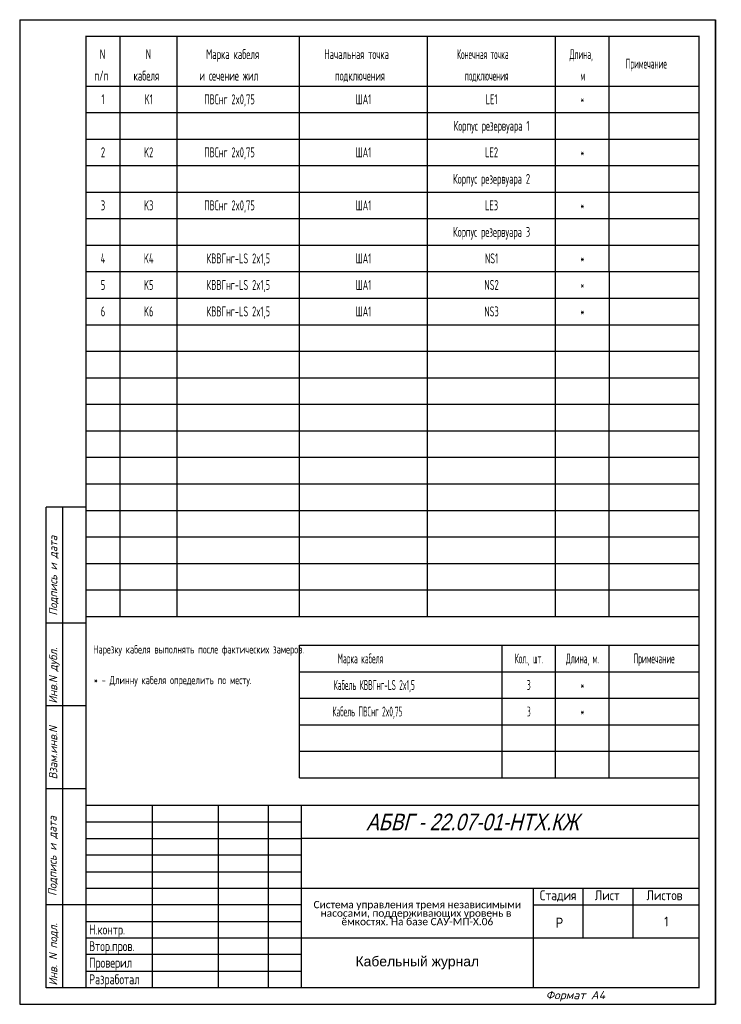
# Model space of a CAD drawing. Header units: millimetres. Extents: x 568 to 780, y 1163 to 1460.
import ezdxf
from ezdxf.enums import TextEntityAlignment as Align

# ---------------------------------------------------------------- set-up
doc = ezdxf.new("R2010")
doc.units = ezdxf.units.MM
for name, color, linetype in [('_FORMAT OSNOVNAJA', 1, 'Continuous'), ('_TABLITSA OSNOVNAJA', 3, 'Continuous'), ('_TABLITSA TONKAJA', 2, 'Continuous'), ('Текст', 7, 'Continuous'), ('Форматка', 4, 'Continuous')]:
    doc.layers.add(name, color=color, linetype=linetype)
doc.layers.add('Слой1', color=10, linetype='Continuous', lineweight=200, plot=False)
doc.styles.add('35', font='romans.shx', dxfattribs={"width": 0.7, "oblique": 15, "height": 3.5})
doc.styles.add('5', font='romans.shx', dxfattribs={"width": 0.65, "oblique": 15, "height": 5})
doc.styles.add('Arial', font='arial.ttf')
doc.styles.add('Gost_ptb', font='gost_ptb.shx', dxfattribs={"width": 0.9, "oblique": 15})
doc.styles.add('Romans8', font='romans8.shx', dxfattribs={"width": 0.8, "height": 3})

msp = doc.modelspace()

# ---------------------------------------------------------------- linework, layer by layer
for p, q in [((598.48, 1344.26), (598.48, 1384.26)), ((615.74, 1344.26), (615.74, 1384.26)), ((652.59, 1344.26), (652.59, 1384.26)), ((691.25, 1344.26), (691.25, 1384.26)), ((729.91, 1344.26), (729.91, 1384.26)), ((746.08, 1384.26), (746.08, 1344.26))]:
    msp.add_line(p, q)
at = {"color": 7, "const_width": 0.35}
msp.add_lwpolyline([(773.18, 1168.26), (588.18, 1168.26), (588.18, 1455.26), (773.18, 1455.26)], close=True, dxfattribs=at)
at = {"layer": '_FORMAT OSNOVNAJA', "color": 7}
for p, q in [((588.18, 1223.26), (588.18, 1168.26)), ((773.18, 1223.26), (588.18, 1223.26))]:
    msp.add_line(p, q, dxfattribs=at)
at = {"layer": '_TABLITSA OSNOVNAJA', "color": 7}
for p, q in [((608.18, 1223.26), (608.18, 1168.26)), ((628.18, 1168.26), (628.18, 1223.26)), ((643.18, 1223.26), (643.18, 1168.26)), ((653.18, 1168.26), (653.18, 1223.26)), ((773.18, 1213.26), (653.18, 1213.26)), ((653.18, 1198.26), (773.18, 1198.26)), ((723.18, 1198.26), (723.18, 1168.26)), ((738.18, 1183.26), (738.18, 1198.26)), ((753.18, 1198.26), (753.18, 1183.26)), ((723.18, 1193.26), (773.18, 1193.26)), ((773.18, 1183.26), (653.18, 1183.26))]:
    msp.add_line(p, q, dxfattribs=at)
at = {"layer": '_TABLITSA TONKAJA', "color": 7}
for p, q in [((588.18, 1218.26), (653.18, 1218.26)), ((588.18, 1213.26), (653.18, 1213.26)), ((653.18, 1208.26), (588.18, 1208.26)), ((653.18, 1208.26), (588.18, 1208.26)), ((588.18, 1203.26), (653.18, 1203.26)), ((588.18, 1203.26), (653.18, 1203.26)), ((588.18, 1198.26), (653.18, 1198.26)), ((588.18, 1198.26), (653.18, 1198.26)), ((653.18, 1193.26), (588.18, 1193.26)), ((653.18, 1193.26), (588.18, 1193.26)), ((588.18, 1188.26), (653.18, 1188.26)), ((588.18, 1188.26), (653.18, 1188.26)), ((653.18, 1183.26), (588.18, 1183.26)), ((653.18, 1183.26), (588.18, 1183.26)), ((653.18, 1178.26), (588.18, 1178.26)), ((653.18, 1178.26), (588.18, 1178.26)), ((588.18, 1173.26), (653.18, 1173.26)), ((588.18, 1173.26), (653.18, 1173.26))]:
    msp.add_line(p, q, dxfattribs=at)
at = {"layer": 'Слой1', "color": 7, "lineweight": -3}
for p, q in [((568.18, 1460.26), (568.18, 1163.26)), ((568.18, 1460.26), (568.18, 1163.26)), ((778.18, 1163.26), (778.18, 1460.26)), ((778.18, 1460.26), (778.18, 1163.26)), ((778.18, 1460.26), (778.18, 1163.26))]:
    msp.add_line(p, q, dxfattribs=at)
at = {"layer": 'Слой1', "color": 7, "linetype": 'ByBlock', "lineweight": -3, "ltscale": 0.4}
for p, q in [((568.18, 1460.26), (778.18, 1460.26)), ((568.18, 1163.26), (778.18, 1163.26))]:
    msp.add_line(p, q, dxfattribs=at)
at = {"layer": 'Форматка', "color": 7, "lineweight": -3}
for p, q in [((598.48, 1440.26), (598.48, 1455.26)), ((615.74, 1440.26), (615.74, 1455.26)), ((652.59, 1440.26), (652.59, 1455.26)), ((691.25, 1440.26), (691.25, 1455.26)), ((729.91, 1440.26), (729.91, 1455.26)), ((746.08, 1440.26), (746.08, 1455.26)), ((588.18, 1440.26), (773.18, 1440.26)), ((588.18, 1440.26), (773.18, 1440.26)), ((598.48, 1384.26), (598.48, 1440.26)), ((615.74, 1384.26), (615.74, 1440.26)), ((652.59, 1384.26), (652.59, 1440.26)), ((691.25, 1384.26), (691.25, 1440.26)), ((729.91, 1384.26), (729.91, 1440.26)), ((746.08, 1384.26), (746.08, 1440.26)), ((588.18, 1432.26), (773.18, 1432.26)), ((588.18, 1424.26), (773.18, 1424.26)), ((588.18, 1416.26), (773.18, 1416.26)), ((588.18, 1408.26), (773.18, 1408.26)), ((588.18, 1400.26), (773.18, 1400.26)), ((588.18, 1392.26), (773.18, 1392.26)), ((588.18, 1384.26), (729.91, 1384.26)), ((729.91, 1384.26), (773.18, 1384.26)), ((588.18, 1376.26), (773.18, 1376.26)), ((588.18, 1368.26), (773.18, 1368.26)), ((588.18, 1360.26), (773.18, 1360.26)), ((588.18, 1352.26), (773.18, 1352.26)), ((588.18, 1344.26), (773.18, 1344.26)), ((598.48, 1280.26), (598.48, 1344.26)), ((615.74, 1280.26), (615.74, 1344.26)), ((652.59, 1280.26), (652.59, 1344.26)), ((691.25, 1280.26), (691.25, 1344.26)), ((729.91, 1280.26), (729.91, 1344.26)), ((746.08, 1280.26), (746.08, 1344.26)), ((588.18, 1336.26), (773.18, 1336.26)), ((588.18, 1328.26), (729.91, 1328.26)), ((729.91, 1328.26), (773.18, 1328.26)), ((588.18, 1320.26), (773.18, 1320.26)), ((588.18, 1313.26), (576.18, 1313.26)), ((576.18, 1168.26), (576.18, 1313.26)), ((581.18, 1168.26), (581.18, 1313.26)), ((588.18, 1312.26), (773.18, 1312.26)), ((588.18, 1304.26), (773.18, 1304.26)), ((588.18, 1296.26), (773.18, 1296.26)), ((588.18, 1288.26), (729.91, 1288.26)), ((729.91, 1288.26), (773.18, 1288.26)), ((588.18, 1280.26), (729.91, 1280.26)), ((729.91, 1280.26), (773.18, 1280.26)), ((588.18, 1278.26), (576.18, 1278.26)), ((652.59, 1231.58), (652.59, 1271.58)), ((652.59, 1271.58), (773.18, 1271.58)), ((713.74, 1231.58), (713.74, 1271.58)), ((729.91, 1231.58), (729.91, 1271.58)), ((746.08, 1231.58), (746.08, 1271.58)), ((652.59, 1263.58), (773.18, 1263.58)), ((652.59, 1255.58), (773.18, 1255.58)), ((588.18, 1253.26), (576.18, 1253.26)), ((652.59, 1247.58), (773.18, 1247.58)), ((652.59, 1239.58), (773.18, 1239.58)), ((652.59, 1231.58), (773.18, 1231.58)), ((588.18, 1228.26), (576.18, 1228.26)), ((588.18, 1193.26), (576.18, 1193.26)), ((588.18, 1168.26), (576.18, 1168.26))]:
    msp.add_line(p, q, dxfattribs=at)

# ---------------------------------------------------------------- texts
at = {"color": 7, "linetype": 'Continuous', "style": '5', "width": 0.6}
msp.add_text('N', height=3, dxfattribs=at).set_placement((592.37, 1448.36))
at = {"lineweight": -3, "style": 'Arial', "oblique": 15, "width": 0.8}
msp.add_text('АБВГ - 22.07-01-НТХ.КЖ ', height=5, dxfattribs=at).set_placement((738.51, 1218.26), align=Align.MIDDLE_RIGHT)
at = {"color": 7, "style": 'Arial', "width": 0.8}
msp.add_text('Р', height=3, dxfattribs=at).set_placement((729.96, 1186.39))
at = {"char_height": 2.5, "attachment_point": 1, "style": 'Gost_ptb'}
for s, width, insert in [('{\\Q0;Нарезку кабеля выполнять после фактических замеров. }', 62.2349, (590.35, 1271.58)), ('{\\Q0;* - Длинну кабеля определить по месту.}', 62.0495, (590.54, 1262.32))]:
    msp.add_mtext_dynamic_manual_height_columns(s, width=width, gutter_width=12.5, heights=[0], dxfattribs=dict(at, insert=insert))
at = {"insert": (688.18, 1190.76), "char_height": 2.2, "width": 70, "attachment_point": 5, "line_spacing_factor": 0.7, "style": 'Arial'}
msp.add_mtext('{\\fCalibri|b0|i0|c204|p34;Система управления тремя независимыми насосами, поддерживающих уровень в \\H1.7557x; \\H0.56958x;ёмкостях. На базе САУ-МП-Х.06\\H1.8788x; }', dxfattribs=at)
at = {"color": 7, "insert": (688.18, 1175.77), "char_height": 3, "width": 72.4067, "attachment_point": 5, "style": 'Arial'}
msp.add_mtext('\\pt26.824;Кабельный журнал', dxfattribs=at)
at = {"layer": 'Текст', "color": 7, "ltscale": 6.666667, "char_height": 3, "style": 'Romans8'}
for s, insert, width, attachment_point in [('Стадия', (730.68, 1197.66), 15, 2), ('\\pi3.55;Лист', (738.18, 1197.66), 15, 1), ('\\pi4.1499;Листов', (753.18, 1197.66), 20, 1)]:
    msp.add_mtext(s, dxfattribs=dict(at, insert=insert, width=width, attachment_point=attachment_point))
at = {"layer": 'Текст', "color": 7, "ltscale": 100, "insert": (763.31, 1188.26), "char_height": 3, "width": 19.7446, "attachment_point": 5, "style": 'Romans8'}
msp.add_mtext('\\A1;1', dxfattribs=at)
at = {"layer": 'Текст', "color": 7, "insert": (589.13, 1202.31), "char_height": 3, "width": 21.4279, "attachment_point": 1, "style": 'Romans8'}
msp.add_mtext('{\\W0.7;\\P\\P\\PН.контр.   \\PВтор.пров.\\PПроверил\\PРазработал}', dxfattribs=at)
at = {"layer": 'Форматка', "color": 7, "lineweight": -3}
for s, style, width, p in [('N', '5', 0.6, (606.22, 1448.36)), ('Марка кабеля', '5', 0.6, (624.45, 1448.36)), ('Начальная точка', '5', 0.55, (660.11, 1448.36)), ('Конечная точка', 'Gost_ptb', 0.55, (700.16, 1448.36)), ('Длина,', 'Gost_ptb', 0.55, (734.13, 1448.36)), ('Примечание', 'Gost_ptb', 0.55, (751.06, 1445.52)), ('п/п', '5', 0.6, (590.71, 1441.89)), ('кабеля', '5', 0.6, (602.55, 1441.89)), ('и сечение жил', '5', 0.6, (622.41, 1441.89)), ('подключения', '5', 0.55, (663.32, 1441.89)), ('подключения', 'Gost_ptb', 0.55, (702.5, 1441.89)), ('м', 'Gost_ptb', 0.55, (737.38, 1441.89))]:
    msp.add_text(s, height=3, dxfattribs=dict(at, style=style, width=width)).set_placement(p)
at = {"layer": 'Форматка', "color": 7, "lineweight": -3, "style": 'Gost_ptb'}
for s, width, p in [('1', 0.7, (593.33, 1436.26)), ('K1', 0.7, (607.11, 1436.26)), ('ПВСнг 2x0,75', 0.7, (631.49, 1436.26)), ('ША1', 0.7, (671.92, 1436.26)), ('LE1', 0.7, (710.58, 1436.26)), ('*', 0.55, (738, 1436.26)), ('Корпус резервуара 1', 0.7, (710.58, 1428.26)), ('2', 0.7, (593.33, 1420.26)), ('K2', 0.7, (607.11, 1420.26)), ('ПВСнг 2x0,75', 0.7, (631.49, 1420.26)), ('ША1', 0.7, (671.92, 1420.26)), ('LE2', 0.7, (710.58, 1420.26)), ('*', 0.55, (738, 1420.26)), ('Корпус резервуара 2', 0.7, (710.58, 1412.26)), ('3', 0.7, (593.33, 1404.26)), ('K3', 0.7, (607.11, 1404.26)), ('ПВСнг 2x0,75', 0.7, (631.49, 1404.26)), ('ША1', 0.7, (671.92, 1404.26)), ('LE3', 0.7, (710.58, 1404.26)), ('*', 0.55, (738, 1404.26)), ('Корпус резервуара 3', 0.7, (710.58, 1396.26)), ('*', 0.55, (738, 1388.26)), ('4', 0.7, (593.33, 1388.26)), ('K4', 0.7, (607.11, 1388.26)), ('КВВГнг-LS 2x1,5', 0.7, (634.16, 1388.26)), ('ША1', 0.7, (671.92, 1388.26)), ('NS1', 0.7, (710.58, 1388.26)), ('5', 0.7, (593.33, 1380.26)), ('K5', 0.7, (607.11, 1380.26)), ('КВВГнг-LS 2x1,5', 0.7, (634.16, 1380.26)), ('ША1', 0.7, (671.92, 1380.26)), ('NS2', 0.7, (710.58, 1380.26)), ('*', 0.55, (738, 1380.26)), ('6', 0.7, (593.33, 1372.26)), ('K6', 0.7, (607.11, 1372.26)), ('КВВГнг-LS 2x1,5', 0.7, (634.16, 1372.26)), ('ША1', 0.7, (671.92, 1372.26)), ('NS3', 0.7, (710.58, 1372.26)), ('*', 0.55, (738, 1372.26)), ('Марка кабеля', 0.55, (671.01, 1267.58)), ('Кол., шт.', 0.55, (721.83, 1267.58)), ('Длина, м.', 0.55, (738, 1267.58)), ('Примечание', 0.55, (759.63, 1267.58)), ('Кабель КВВГнг-LS 2x1,5', 0.55, (675.18, 1259.58)), ('3', 0.55, (721.83, 1259.58)), ('*', 0.55, (738, 1259.58)), ('Кабель ПВСнг 2x0,75', 0.55, (673.11, 1251.58)), ('*', 0.55, (738, 1251.58)), ('3', 0.55, (721.83, 1251.58))]:
    msp.add_text(s, height=3, dxfattribs=dict(at, width=width)).set_placement(p, align=Align.MIDDLE_CENTER)
at = {"layer": 'Форматка', "color": 7, "lineweight": -3, "style": '35', "oblique": 15, "width": 0.9}
for s, p in [('Подпись и дата', (579.52, 1280.51)), ('Инв.N дубл.', (579.52, 1253.97)), ('Взам.инв.N', (579.52, 1231.09)), ('Подпись и дата', (579.32, 1195.93)), ('Инв. N подл.', (579.52, 1168.9))]:
    msp.add_text(s, height=2.5, rotation=90, dxfattribs=at).set_placement(p)
at = {"layer": 'Форматка', "color": 7, "lineweight": -3, "style": '35', "oblique": 15}
msp.add_text('Формат А4', height=2.5, dxfattribs=at).set_placement((726.9, 1164.8))

doc.saveas('drawing.dxf')
